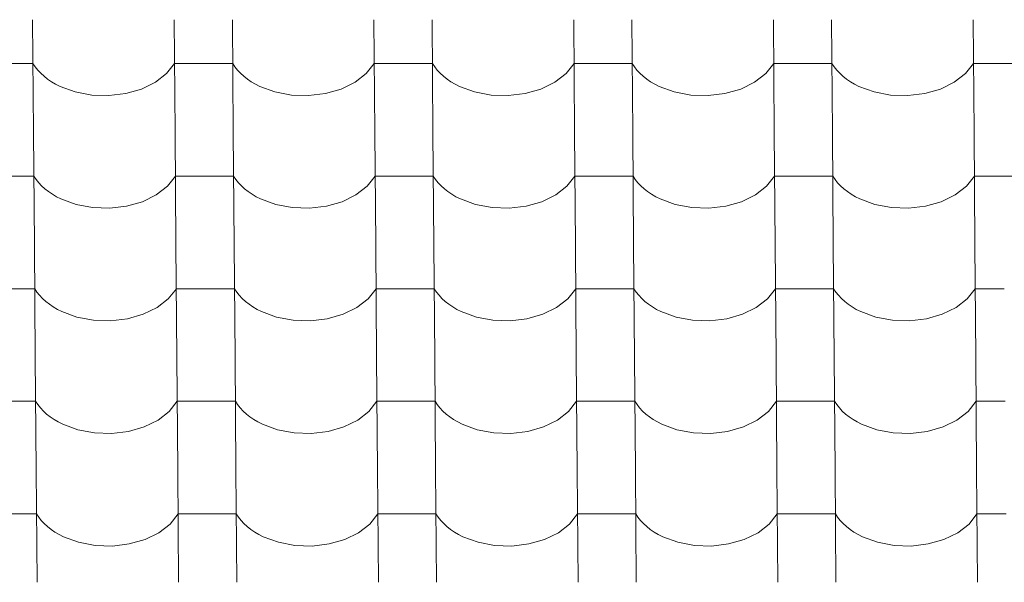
# Model space of a CAD drawing. Header units: millimetres. Extents: x -27785 to 104762, y -947 to 11132.
# Tile 144 of 146: x -3216 to -2402, y 8992 to 9456. Entities that reach past the tile are written whole.
import ezdxf

# ---------------------------------------------------------------- set-up
doc = ezdxf.new("R2010")
doc.units = ezdxf.units.MM
doc.header["$MEASUREMENT"] = 0
doc.layers.add('POHLED JIŽNÍ_1_Bourané_Výplně - Povrchové', color=7, linetype='Continuous')
doc.layers.add('POHLED JIŽNÍ_1_Konstrukce - nosné', color=7, linetype='Continuous')

# ---------------------------------------------------------------- blocks, each defined once
blk = doc.blocks.new('*X2', base_point=(-29303.7, -27473.93))
at = {"layer": 'POHLED JIŽNÍ_1_Bourané_Výplně - Povrchové', "color": 7, "linetype": 'Continuous', "lineweight": 13}
for p, q in [((-3204.92, 9456.34), (-3204.2, 9363.67)), ((-3087.96, 9456.34), (-3087.24, 9363.67)), ((-3039.93, 9456.34), (-3039.21, 9363.67)), ((-2922.97, 9456.34), (-2922.24, 9363.67)), ((-2874.93, 9456.34), (-2874.21, 9363.67)), ((-2757.97, 9456.34), (-2757.25, 9363.67)), ((-2709.94, 9456.34), (-2709.21, 9363.67)), ((-2592.97, 9456.34), (-2592.25, 9363.67)), ((-2544.94, 9456.34), (-2544.22, 9363.67)), ((-2427.98, 9456.34), (-2427.26, 9363.67)), ((-3204.64, 9420.18), (-3228.66, 9420.18)), ((-3204.64, 9420.18), (-3202.8, 9417.39)), ((-3094.28, 9411.8), (-3087.68, 9420.18)), ((-3063.66, 9420.18), (-3087.68, 9420.18)), ((-3039.65, 9420.18), (-3063.66, 9420.18)), ((-3039.65, 9420.18), (-3037.8, 9417.39)), ((-2929.29, 9411.8), (-2922.68, 9420.18)), ((-2898.67, 9420.18), (-2922.68, 9420.18)), ((-2874.65, 9420.18), (-2898.67, 9420.18)), ((-2874.65, 9420.18), (-2872.8, 9417.39)), ((-2764.29, 9411.8), (-2757.69, 9420.18)), ((-2733.67, 9420.18), (-2757.69, 9420.18)), ((-2709.65, 9420.18), (-2733.67, 9420.18)), ((-2709.65, 9420.18), (-2707.81, 9417.39)), ((-2599.3, 9411.8), (-2592.69, 9420.18)), ((-2568.68, 9420.18), (-2592.69, 9420.18)), ((-2544.66, 9420.18), (-2568.68, 9420.18)), ((-2544.66, 9420.18), (-2542.81, 9417.39)), ((-2434.3, 9411.8), (-2427.7, 9420.18)), ((-2403.68, 9420.18), (-2427.7, 9420.18)), ((-2379.66, 9420.18), (-2403.68, 9420.18)), ((-3202.8, 9417.39), (-3200.65, 9414.7)), ((-3200.65, 9414.7), (-3198.23, 9412.11)), ((-3198.23, 9412.11), (-3195.53, 9409.64)), ((-3103.54, 9404.63), (-3094.28, 9411.8)), ((-3037.8, 9417.39), (-3035.66, 9414.7)), ((-3035.66, 9414.7), (-3033.23, 9412.11)), ((-3033.23, 9412.11), (-3030.53, 9409.64)), ((-2938.54, 9404.63), (-2929.29, 9411.8)), ((-2872.8, 9417.39), (-2870.66, 9414.7)), ((-2870.66, 9414.7), (-2868.23, 9412.11)), ((-2868.23, 9412.11), (-2865.53, 9409.64)), ((-2773.54, 9404.63), (-2764.29, 9411.8)), ((-2707.81, 9417.39), (-2705.67, 9414.7)), ((-2705.67, 9414.7), (-2703.24, 9412.11)), ((-2703.24, 9412.11), (-2700.54, 9409.64)), ((-2608.55, 9404.63), (-2599.3, 9411.8)), ((-2542.81, 9417.39), (-2540.67, 9414.7)), ((-2540.67, 9414.7), (-2538.24, 9412.11)), ((-2538.24, 9412.11), (-2535.54, 9409.64)), ((-2443.55, 9404.63), (-2434.3, 9411.8)), ((-3195.53, 9409.64), (-3192.57, 9407.32)), ((-3192.57, 9407.32), (-3189.37, 9405.14)), ((-3189.37, 9405.14), (-3185.94, 9403.12)), ((-3185.94, 9403.12), (-3182.3, 9401.27)), ((-3114.97, 9399.04), (-3103.54, 9404.63)), ((-3030.53, 9409.64), (-3027.57, 9407.32)), ((-3027.57, 9407.32), (-3024.37, 9405.14)), ((-3024.37, 9405.14), (-3020.94, 9403.12)), ((-3020.94, 9403.12), (-3017.31, 9401.27)), ((-2949.97, 9399.04), (-2938.54, 9404.63)), ((-2865.53, 9409.64), (-2862.58, 9407.32)), ((-2862.58, 9407.32), (-2859.37, 9405.14)), ((-2859.37, 9405.14), (-2855.95, 9403.12)), ((-2855.95, 9403.12), (-2852.31, 9401.27)), ((-2784.98, 9399.04), (-2773.54, 9404.63)), ((-2700.54, 9409.64), (-2697.58, 9407.32)), ((-2697.58, 9407.32), (-2694.38, 9405.14)), ((-2694.38, 9405.14), (-2690.95, 9403.12)), ((-2690.95, 9403.12), (-2687.31, 9401.27)), ((-2619.98, 9399.04), (-2608.55, 9404.63)), ((-2535.54, 9409.64), (-2532.58, 9407.32)), ((-2532.58, 9407.32), (-2529.38, 9405.14)), ((-2529.38, 9405.14), (-2525.95, 9403.12)), ((-2525.95, 9403.12), (-2522.32, 9401.27)), ((-2454.99, 9399.04), (-2443.55, 9404.63)), ((-3182.3, 9401.27), (-3169.82, 9396.7)), ((-3169.82, 9396.7), (-3156.14, 9394.11)), ((-3141.96, 9393.64), (-3128, 9395.31)), ((-3128, 9395.31), (-3114.97, 9399.04)), ((-3017.31, 9401.27), (-3004.83, 9396.7)), ((-3004.83, 9396.7), (-2991.15, 9394.11)), ((-2976.97, 9393.64), (-2963, 9395.31)), ((-2963, 9395.31), (-2949.97, 9399.04)), ((-2852.31, 9401.27), (-2839.83, 9396.7)), ((-2839.83, 9396.7), (-2826.15, 9394.11)), ((-2811.97, 9393.64), (-2798.01, 9395.31)), ((-2798.01, 9395.31), (-2784.98, 9399.04)), ((-2687.31, 9401.27), (-2674.84, 9396.7)), ((-2674.84, 9396.7), (-2661.16, 9394.11)), ((-2646.97, 9393.64), (-2633.01, 9395.31)), ((-2633.01, 9395.31), (-2619.98, 9399.04)), ((-2522.32, 9401.27), (-2509.84, 9396.7)), ((-2509.84, 9396.7), (-2496.16, 9394.11)), ((-2481.98, 9393.64), (-2468.02, 9395.31)), ((-2468.02, 9395.31), (-2454.99, 9399.04)), ((-3156.14, 9394.11), (-3141.96, 9393.64)), ((-2991.15, 9394.11), (-2976.97, 9393.64)), ((-2826.15, 9394.11), (-2811.97, 9393.64)), ((-2661.16, 9394.11), (-2646.97, 9393.64)), ((-2496.16, 9394.11), (-2481.98, 9393.64)), ((-3204.2, 9363.33), (-3203.48, 9270.66)), ((-3087.24, 9363.33), (-3086.52, 9270.66)), ((-3039.2, 9363.33), (-3038.48, 9270.66)), ((-2922.24, 9363.33), (-2921.52, 9270.66)), ((-2874.21, 9363.33), (-2873.49, 9270.66)), ((-2757.25, 9363.33), (-2756.52, 9270.66)), ((-2709.21, 9363.33), (-2708.49, 9270.66)), ((-2592.25, 9363.33), (-2591.53, 9270.66)), ((-2544.22, 9363.33), (-2543.49, 9270.66)), ((-2427.25, 9363.33), (-2426.53, 9270.66)), ((-3203.92, 9327.18), (-3227.94, 9327.18)), ((-3203.92, 9327.18), (-3202.07, 9324.38)), ((-3202.07, 9324.38), (-3199.93, 9321.69)), ((-3199.93, 9321.69), (-3197.5, 9319.1)), ((-3093.56, 9318.79), (-3086.96, 9327.18)), ((-3062.94, 9327.18), (-3086.96, 9327.18)), ((-3038.92, 9327.18), (-3062.94, 9327.18)), ((-3038.92, 9327.18), (-3037.08, 9324.38)), ((-3037.08, 9324.38), (-3034.93, 9321.69)), ((-3034.93, 9321.69), (-3032.51, 9319.1)), ((-2928.56, 9318.79), (-2921.96, 9327.18)), ((-2897.94, 9327.18), (-2921.96, 9327.18)), ((-2873.93, 9327.18), (-2897.94, 9327.18)), ((-2873.93, 9327.18), (-2872.08, 9324.38)), ((-2872.08, 9324.38), (-2869.94, 9321.69)), ((-2869.94, 9321.69), (-2867.51, 9319.1)), ((-2763.57, 9318.79), (-2756.96, 9327.18)), ((-2732.95, 9327.18), (-2756.96, 9327.18)), ((-2708.93, 9327.18), (-2732.95, 9327.18)), ((-2708.93, 9327.18), (-2707.08, 9324.38)), ((-2707.08, 9324.38), (-2704.94, 9321.69)), ((-2704.94, 9321.69), (-2702.51, 9319.1)), ((-2598.57, 9318.79), (-2591.97, 9327.18)), ((-2567.95, 9327.18), (-2591.97, 9327.18)), ((-2543.93, 9327.18), (-2567.95, 9327.18)), ((-2543.93, 9327.18), (-2542.09, 9324.38)), ((-2542.09, 9324.38), (-2539.95, 9321.69)), ((-2539.95, 9321.69), (-2537.52, 9319.1)), ((-2433.58, 9318.79), (-2426.97, 9327.18)), ((-2402.96, 9327.18), (-2426.97, 9327.18)), ((-2378.94, 9327.18), (-2402.96, 9327.18)), ((-3197.5, 9319.1), (-3194.8, 9316.64)), ((-3194.8, 9316.64), (-3191.84, 9314.31)), ((-3191.84, 9314.31), (-3188.64, 9312.13)), ((-3102.81, 9311.62), (-3093.56, 9318.79)), ((-3032.51, 9319.1), (-3029.81, 9316.64)), ((-3029.81, 9316.64), (-3026.85, 9314.31)), ((-3026.85, 9314.31), (-3023.65, 9312.13)), ((-2937.82, 9311.62), (-2928.56, 9318.79)), ((-2867.51, 9319.1), (-2864.81, 9316.64)), ((-2864.81, 9316.64), (-2861.85, 9314.31)), ((-2861.85, 9314.31), (-2858.65, 9312.13)), ((-2772.82, 9311.62), (-2763.57, 9318.79)), ((-2702.51, 9319.1), (-2699.81, 9316.64)), ((-2699.81, 9316.64), (-2696.86, 9314.31)), ((-2696.86, 9314.31), (-2693.65, 9312.13)), ((-2607.83, 9311.62), (-2598.57, 9318.79)), ((-2537.52, 9319.1), (-2534.82, 9316.64)), ((-2534.82, 9316.64), (-2531.86, 9314.31)), ((-2531.86, 9314.31), (-2528.66, 9312.13)), ((-2442.83, 9311.62), (-2433.58, 9318.79)), ((-3188.64, 9312.13), (-3185.21, 9310.11)), ((-3185.21, 9310.11), (-3181.58, 9308.26)), ((-3181.58, 9308.26), (-3169.1, 9303.69)), ((-3127.28, 9302.3), (-3114.25, 9306.03)), ((-3114.25, 9306.03), (-3102.81, 9311.62)), ((-3023.65, 9312.13), (-3020.22, 9310.11)), ((-3020.22, 9310.11), (-3016.58, 9308.26)), ((-3016.58, 9308.26), (-3004.1, 9303.69)), ((-2962.28, 9302.3), (-2949.25, 9306.03)), ((-2949.25, 9306.03), (-2937.82, 9311.62)), ((-2858.65, 9312.13), (-2855.22, 9310.11)), ((-2855.22, 9310.11), (-2851.59, 9308.26)), ((-2851.59, 9308.26), (-2839.11, 9303.69)), ((-2797.28, 9302.3), (-2784.25, 9306.03)), ((-2784.25, 9306.03), (-2772.82, 9311.62)), ((-2693.65, 9312.13), (-2690.23, 9310.11)), ((-2690.23, 9310.11), (-2686.59, 9308.26)), ((-2686.59, 9308.26), (-2674.11, 9303.69)), ((-2632.29, 9302.3), (-2619.26, 9306.03)), ((-2619.26, 9306.03), (-2607.83, 9311.62)), ((-2528.66, 9312.13), (-2525.23, 9310.11)), ((-2525.23, 9310.11), (-2521.6, 9308.26)), ((-2521.6, 9308.26), (-2509.12, 9303.69)), ((-2467.29, 9302.3), (-2454.26, 9306.03)), ((-2454.26, 9306.03), (-2442.83, 9311.62)), ((-3169.1, 9303.69), (-3155.42, 9301.1)), ((-3155.42, 9301.1), (-3141.24, 9300.63)), ((-3141.24, 9300.63), (-3127.28, 9302.3)), ((-3004.1, 9303.69), (-2990.42, 9301.1)), ((-2990.42, 9301.1), (-2976.24, 9300.63)), ((-2976.24, 9300.63), (-2962.28, 9302.3)), ((-2839.11, 9303.69), (-2825.43, 9301.1)), ((-2825.43, 9301.1), (-2811.25, 9300.63)), ((-2811.25, 9300.63), (-2797.28, 9302.3)), ((-2674.11, 9303.69), (-2660.43, 9301.1)), ((-2660.43, 9301.1), (-2646.25, 9300.63)), ((-2646.25, 9300.63), (-2632.29, 9302.3)), ((-2509.12, 9303.69), (-2495.44, 9301.1)), ((-2495.44, 9301.1), (-2481.25, 9300.63)), ((-2481.25, 9300.63), (-2467.29, 9302.3)), ((-3203.48, 9270.32), (-3202.76, 9177.65)), ((-3086.51, 9270.32), (-3085.79, 9177.65)), ((-3038.48, 9270.32), (-3037.76, 9177.65)), ((-2921.52, 9270.32), (-2920.8, 9177.65)), ((-2873.48, 9270.32), (-2872.76, 9177.65)), ((-2756.52, 9270.32), (-2755.8, 9177.65)), ((-2708.49, 9270.32), (-2707.77, 9177.65)), ((-2591.53, 9270.32), (-2590.81, 9177.65)), ((-2543.49, 9270.32), (-2542.77, 9177.65)), ((-2426.53, 9270.32), (-2425.81, 9177.65)), ((-3203.19, 9234.17), (-3227.21, 9234.17)), ((-3203.19, 9234.17), (-3201.35, 9231.37)), ((-3092.84, 9225.78), (-3086.23, 9234.17)), ((-3062.22, 9234.17), (-3086.23, 9234.17)), ((-3038.2, 9234.17), (-3062.22, 9234.17)), ((-3038.2, 9234.17), (-3036.35, 9231.37)), ((-2927.84, 9225.78), (-2921.24, 9234.17)), ((-2897.22, 9234.17), (-2921.24, 9234.17)), ((-2873.2, 9234.17), (-2897.22, 9234.17)), ((-2873.2, 9234.17), (-2871.36, 9231.37)), ((-2762.84, 9225.78), (-2756.24, 9234.17)), ((-2732.22, 9234.17), (-2756.24, 9234.17)), ((-2708.21, 9234.17), (-2732.22, 9234.17)), ((-2708.21, 9234.17), (-2706.36, 9231.37)), ((-2597.85, 9225.78), (-2591.25, 9234.17)), ((-2567.23, 9234.17), (-2591.25, 9234.17)), ((-2543.21, 9234.17), (-2567.23, 9234.17)), ((-2543.21, 9234.17), (-2541.37, 9231.37)), ((-2432.85, 9225.78), (-2426.25, 9234.17)), ((-2402.23, 9234.17), (-2426.25, 9234.17)), ((-3201.35, 9231.37), (-3199.21, 9228.68)), ((-3199.21, 9228.68), (-3196.78, 9226.09)), ((-3196.78, 9226.09), (-3194.08, 9223.63)), ((-3102.09, 9218.61), (-3092.84, 9225.78)), ((-3036.35, 9231.37), (-3034.21, 9228.68)), ((-3034.21, 9228.68), (-3031.78, 9226.09)), ((-3031.78, 9226.09), (-3029.08, 9223.63)), ((-2937.09, 9218.61), (-2927.84, 9225.78)), ((-2871.36, 9231.37), (-2869.21, 9228.68)), ((-2869.21, 9228.68), (-2866.79, 9226.09)), ((-2866.79, 9226.09), (-2864.09, 9223.63)), ((-2772.1, 9218.61), (-2762.84, 9225.78)), ((-2706.36, 9231.37), (-2704.22, 9228.68)), ((-2704.22, 9228.68), (-2701.79, 9226.09)), ((-2701.79, 9226.09), (-2699.09, 9223.63)), ((-2607.1, 9218.61), (-2597.85, 9225.78)), ((-2541.37, 9231.37), (-2539.22, 9228.68)), ((-2539.22, 9228.68), (-2536.8, 9226.09)), ((-2536.8, 9226.09), (-2534.1, 9223.63)), ((-2442.11, 9218.61), (-2432.85, 9225.78)), ((-3194.08, 9223.63), (-3191.12, 9221.3)), ((-3191.12, 9221.3), (-3187.92, 9219.12)), ((-3187.92, 9219.12), (-3184.49, 9217.1)), ((-3184.49, 9217.1), (-3180.86, 9215.25)), ((-3113.52, 9213.02), (-3102.09, 9218.61)), ((-3029.08, 9223.63), (-3026.12, 9221.3)), ((-3026.12, 9221.3), (-3022.92, 9219.12)), ((-3022.92, 9219.12), (-3019.5, 9217.1)), ((-3019.5, 9217.1), (-3015.86, 9215.25)), ((-2948.53, 9213.02), (-2937.09, 9218.61)), ((-2864.09, 9223.63), (-2861.13, 9221.3)), ((-2861.13, 9221.3), (-2857.93, 9219.12)), ((-2857.93, 9219.12), (-2854.5, 9217.1)), ((-2854.5, 9217.1), (-2850.86, 9215.25)), ((-2783.53, 9213.02), (-2772.1, 9218.61)), ((-2699.09, 9223.63), (-2696.13, 9221.3)), ((-2696.13, 9221.3), (-2692.93, 9219.12)), ((-2692.93, 9219.12), (-2689.5, 9217.1)), ((-2689.5, 9217.1), (-2685.87, 9215.25)), ((-2618.54, 9213.02), (-2607.1, 9218.61)), ((-2534.1, 9223.63), (-2531.14, 9221.3)), ((-2531.14, 9221.3), (-2527.93, 9219.12)), ((-2527.93, 9219.12), (-2524.51, 9217.1)), ((-2524.51, 9217.1), (-2520.87, 9215.25)), ((-2453.54, 9213.02), (-2442.11, 9218.61)), ((-3180.86, 9215.25), (-3168.38, 9210.68)), ((-3168.38, 9210.68), (-3154.7, 9208.09)), ((-3154.7, 9208.09), (-3140.51, 9207.62)), ((-3140.51, 9207.62), (-3126.55, 9209.29)), ((-3126.55, 9209.29), (-3113.52, 9213.02)), ((-3015.86, 9215.25), (-3003.38, 9210.68)), ((-3003.38, 9210.68), (-2989.7, 9208.09)), ((-2989.7, 9208.09), (-2975.52, 9207.62)), ((-2975.52, 9207.62), (-2961.56, 9209.29)), ((-2961.56, 9209.29), (-2948.53, 9213.02)), ((-2850.86, 9215.25), (-2838.38, 9210.68)), ((-2838.38, 9210.68), (-2824.71, 9208.09)), ((-2824.71, 9208.09), (-2810.52, 9207.62)), ((-2810.52, 9207.62), (-2796.56, 9209.29)), ((-2796.56, 9209.29), (-2783.53, 9213.02)), ((-2685.87, 9215.25), (-2673.39, 9210.68)), ((-2673.39, 9210.68), (-2659.71, 9208.09)), ((-2659.71, 9208.09), (-2645.53, 9207.62)), ((-2645.53, 9207.62), (-2631.56, 9209.29)), ((-2631.56, 9209.29), (-2618.54, 9213.02)), ((-2520.87, 9215.25), (-2508.39, 9210.68)), ((-2508.39, 9210.68), (-2494.71, 9208.09)), ((-2494.71, 9208.09), (-2480.53, 9207.62)), ((-2480.53, 9207.62), (-2466.57, 9209.29)), ((-2466.57, 9209.29), (-2453.54, 9213.02)), ((-3202.75, 9177.31), (-3202.03, 9084.64)), ((-3085.79, 9177.31), (-3085.07, 9084.64)), ((-3037.76, 9177.31), (-3037.04, 9084.64)), ((-2920.79, 9177.31), (-2920.07, 9084.64)), ((-2872.76, 9177.31), (-2872.04, 9084.64)), ((-2755.8, 9177.31), (-2755.08, 9084.64)), ((-2707.76, 9177.31), (-2707.04, 9084.64)), ((-2590.8, 9177.31), (-2590.08, 9084.64)), ((-2542.77, 9177.31), (-2542.05, 9084.64)), ((-2425.81, 9177.31), (-2425.09, 9084.64)), ((-3202.47, 9141.16), (-3226.49, 9141.16)), ((-3202.47, 9141.16), (-3200.63, 9138.36)), ((-3200.63, 9138.36), (-3198.48, 9135.67)), ((-3198.48, 9135.67), (-3196.06, 9133.08)), ((-3092.11, 9132.77), (-3085.51, 9141.16)), ((-3061.49, 9141.16), (-3085.51, 9141.16)), ((-3037.48, 9141.16), (-3061.49, 9141.16)), ((-3037.48, 9141.16), (-3035.63, 9138.36)), ((-3035.63, 9138.36), (-3033.49, 9135.67)), ((-3033.49, 9135.67), (-3031.06, 9133.08)), ((-2927.12, 9132.77), (-2920.51, 9141.16)), ((-2896.5, 9141.16), (-2920.51, 9141.16)), ((-2872.48, 9141.16), (-2896.5, 9141.16)), ((-2872.48, 9141.16), (-2870.63, 9138.36)), ((-2870.63, 9138.36), (-2868.49, 9135.67)), ((-2868.49, 9135.67), (-2866.06, 9133.08)), ((-2762.12, 9132.77), (-2755.52, 9141.16)), ((-2731.5, 9141.16), (-2755.52, 9141.16)), ((-2707.48, 9141.16), (-2731.5, 9141.16)), ((-2707.48, 9141.16), (-2705.64, 9138.36)), ((-2705.64, 9138.36), (-2703.5, 9135.67)), ((-2703.5, 9135.67), (-2701.07, 9133.08)), ((-2597.12, 9132.77), (-2590.52, 9141.16)), ((-2566.5, 9141.16), (-2590.52, 9141.16)), ((-2542.49, 9141.16), (-2566.5, 9141.16)), ((-2542.49, 9141.16), (-2540.64, 9138.36)), ((-2540.64, 9138.36), (-2538.5, 9135.67)), ((-2538.5, 9135.67), (-2536.07, 9133.08)), ((-2432.13, 9132.77), (-2425.53, 9141.16)), ((-2401.51, 9141.16), (-2425.53, 9141.16)), ((-3196.06, 9133.08), (-3193.36, 9130.62)), ((-3193.36, 9130.62), (-3190.4, 9128.29)), ((-3190.4, 9128.29), (-3187.2, 9126.11)), ((-3101.37, 9125.6), (-3092.11, 9132.77)), ((-3031.06, 9133.08), (-3028.36, 9130.62)), ((-3028.36, 9130.62), (-3025.4, 9128.29)), ((-3025.4, 9128.29), (-3022.2, 9126.11)), ((-2936.37, 9125.6), (-2927.12, 9132.77)), ((-2866.06, 9133.08), (-2863.36, 9130.62)), ((-2863.36, 9130.62), (-2860.4, 9128.29)), ((-2860.4, 9128.29), (-2857.2, 9126.11)), ((-2771.37, 9125.6), (-2762.12, 9132.77)), ((-2701.07, 9133.08), (-2698.37, 9130.62)), ((-2698.37, 9130.62), (-2695.41, 9128.29)), ((-2695.41, 9128.29), (-2692.21, 9126.11)), ((-2606.38, 9125.6), (-2597.12, 9132.77)), ((-2536.07, 9133.08), (-2533.37, 9130.62)), ((-2533.37, 9130.62), (-2530.41, 9128.29)), ((-2530.41, 9128.29), (-2527.21, 9126.11)), ((-2441.38, 9125.6), (-2432.13, 9132.77)), ((-3187.2, 9126.11), (-3183.77, 9124.09)), ((-3183.77, 9124.09), (-3180.13, 9122.24)), ((-3180.13, 9122.24), (-3167.65, 9117.67)), ((-3125.83, 9116.28), (-3112.8, 9120.01)), ((-3112.8, 9120.01), (-3101.37, 9125.6)), ((-3022.2, 9126.11), (-3018.77, 9124.09)), ((-3018.77, 9124.09), (-3015.14, 9122.24)), ((-3015.14, 9122.24), (-3002.66, 9117.67)), ((-2960.83, 9116.28), (-2947.8, 9120.01)), ((-2947.8, 9120.01), (-2936.37, 9125.6)), ((-2857.2, 9126.11), (-2853.78, 9124.09)), ((-2853.78, 9124.09), (-2850.14, 9122.24)), ((-2850.14, 9122.24), (-2837.66, 9117.67)), ((-2795.84, 9116.28), (-2782.81, 9120.01)), ((-2782.81, 9120.01), (-2771.37, 9125.6)), ((-2692.21, 9126.11), (-2688.78, 9124.09)), ((-2688.78, 9124.09), (-2685.14, 9122.24)), ((-2685.14, 9122.24), (-2672.66, 9117.67)), ((-2630.84, 9116.28), (-2617.81, 9120.01)), ((-2617.81, 9120.01), (-2606.38, 9125.6)), ((-2527.21, 9126.11), (-2523.78, 9124.09)), ((-2523.78, 9124.09), (-2520.15, 9122.24)), ((-2520.15, 9122.24), (-2507.67, 9117.67)), ((-2465.85, 9116.28), (-2452.82, 9120.01)), ((-2452.82, 9120.01), (-2441.38, 9125.6)), ((-3167.65, 9117.67), (-3153.97, 9115.08)), ((-3153.97, 9115.08), (-3139.79, 9114.61)), ((-3139.79, 9114.61), (-3125.83, 9116.28)), ((-3002.66, 9117.67), (-2988.98, 9115.08)), ((-2988.98, 9115.08), (-2974.8, 9114.61)), ((-2974.8, 9114.61), (-2960.83, 9116.28)), ((-2837.66, 9117.67), (-2823.98, 9115.08)), ((-2823.98, 9115.08), (-2809.8, 9114.61)), ((-2809.8, 9114.61), (-2795.84, 9116.28)), ((-2672.66, 9117.67), (-2658.99, 9115.08)), ((-2658.99, 9115.08), (-2644.8, 9114.61)), ((-2644.8, 9114.61), (-2630.84, 9116.28)), ((-2507.67, 9117.67), (-2493.99, 9115.08)), ((-2493.99, 9115.08), (-2479.81, 9114.61)), ((-2479.81, 9114.61), (-2465.85, 9116.28)), ((-3202.03, 9084.3), (-3201.31, 8991.63)), ((-3085.07, 9084.3), (-3084.35, 8991.63)), ((-3037.03, 9084.3), (-3036.31, 8991.63)), ((-2920.07, 9084.3), (-2919.35, 8991.63)), ((-2872.04, 9084.3), (-2871.32, 8991.63)), ((-2755.08, 9084.3), (-2754.35, 8991.63)), ((-2707.04, 9084.3), (-2706.32, 8991.63)), ((-2590.08, 9084.3), (-2589.36, 8991.63)), ((-2542.04, 9084.3), (-2541.32, 8991.63)), ((-2425.08, 9084.3), (-2424.36, 8991.63)), ((-3201.75, 9048.15), (-3225.76, 9048.15)), ((-3201.75, 9048.15), (-3199.9, 9045.36)), ((-3199.9, 9045.36), (-3197.76, 9042.66)), ((-3091.39, 9039.76), (-3084.79, 9048.15)), ((-3060.77, 9048.15), (-3084.79, 9048.15)), ((-3036.75, 9048.15), (-3060.77, 9048.15)), ((-3036.75, 9048.15), (-3034.91, 9045.36)), ((-3034.91, 9045.36), (-3032.76, 9042.66)), ((-2926.39, 9039.76), (-2919.79, 9048.15)), ((-2895.77, 9048.15), (-2919.79, 9048.15)), ((-2871.76, 9048.15), (-2895.77, 9048.15)), ((-2871.76, 9048.15), (-2869.91, 9045.36)), ((-2869.91, 9045.36), (-2867.77, 9042.66)), ((-2761.4, 9039.76), (-2754.79, 9048.15)), ((-2730.78, 9048.15), (-2754.79, 9048.15)), ((-2706.76, 9048.15), (-2730.78, 9048.15)), ((-2706.76, 9048.15), (-2704.91, 9045.36)), ((-2704.91, 9045.36), (-2702.77, 9042.66)), ((-2596.4, 9039.76), (-2589.8, 9048.15)), ((-2565.78, 9048.15), (-2589.8, 9048.15)), ((-2541.76, 9048.15), (-2565.78, 9048.15)), ((-2541.76, 9048.15), (-2539.92, 9045.36)), ((-2539.92, 9045.36), (-2537.78, 9042.66)), ((-2431.4, 9039.76), (-2424.8, 9048.15)), ((-2400.78, 9048.15), (-2424.8, 9048.15)), ((-3197.76, 9042.66), (-3195.33, 9040.07)), ((-3195.33, 9040.07), (-3192.63, 9037.61)), ((-3192.63, 9037.61), (-3189.67, 9035.28)), ((-3100.64, 9032.59), (-3091.39, 9039.76)), ((-3032.76, 9042.66), (-3030.34, 9040.07)), ((-3030.34, 9040.07), (-3027.64, 9037.61)), ((-3027.64, 9037.61), (-3024.68, 9035.28)), ((-2935.65, 9032.59), (-2926.39, 9039.76)), ((-2867.77, 9042.66), (-2865.34, 9040.07)), ((-2865.34, 9040.07), (-2862.64, 9037.61)), ((-2862.64, 9037.61), (-2859.68, 9035.28)), ((-2770.65, 9032.59), (-2761.4, 9039.76)), ((-2702.77, 9042.66), (-2700.34, 9040.07)), ((-2700.34, 9040.07), (-2697.64, 9037.61)), ((-2697.64, 9037.61), (-2694.69, 9035.28)), ((-2605.65, 9032.59), (-2596.4, 9039.76)), ((-2537.78, 9042.66), (-2535.35, 9040.07)), ((-2535.35, 9040.07), (-2532.65, 9037.61)), ((-2532.65, 9037.61), (-2529.69, 9035.28)), ((-2440.66, 9032.59), (-2431.4, 9039.76)), ((-3189.67, 9035.28), (-3186.47, 9033.1)), ((-3186.47, 9033.1), (-3183.04, 9031.08)), ((-3183.04, 9031.08), (-3179.41, 9029.24)), ((-3179.41, 9029.24), (-3166.93, 9024.66)), ((-3112.08, 9027), (-3100.64, 9032.59)), ((-3024.68, 9035.28), (-3021.48, 9033.1)), ((-3021.48, 9033.1), (-3018.05, 9031.08)), ((-3018.05, 9031.08), (-3014.41, 9029.24)), ((-3014.41, 9029.24), (-3001.93, 9024.66)), ((-2947.08, 9027), (-2935.65, 9032.59)), ((-2859.68, 9035.28), (-2856.48, 9033.1)), ((-2856.48, 9033.1), (-2853.05, 9031.08)), ((-2853.05, 9031.08), (-2849.42, 9029.24)), ((-2849.42, 9029.24), (-2836.94, 9024.66)), ((-2782.08, 9027), (-2770.65, 9032.59)), ((-2694.69, 9035.28), (-2691.48, 9033.1)), ((-2691.48, 9033.1), (-2688.06, 9031.08)), ((-2688.06, 9031.08), (-2684.42, 9029.24)), ((-2684.42, 9029.24), (-2671.94, 9024.66)), ((-2617.09, 9027), (-2605.65, 9032.59)), ((-2529.69, 9035.28), (-2526.49, 9033.1)), ((-2526.49, 9033.1), (-2523.06, 9031.08)), ((-2523.06, 9031.08), (-2519.42, 9029.24)), ((-2519.42, 9029.24), (-2506.95, 9024.66)), ((-2452.09, 9027), (-2440.66, 9032.59)), ((-3166.93, 9024.66), (-3153.25, 9022.08)), ((-3153.25, 9022.08), (-3139.07, 9021.6)), ((-3139.07, 9021.6), (-3125.11, 9023.27)), ((-3125.11, 9023.27), (-3112.08, 9027)), ((-3001.93, 9024.66), (-2988.25, 9022.08)), ((-2988.25, 9022.08), (-2974.07, 9021.6)), ((-2974.07, 9021.6), (-2960.11, 9023.27)), ((-2960.11, 9023.27), (-2947.08, 9027)), ((-2836.94, 9024.66), (-2823.26, 9022.08)), ((-2823.26, 9022.08), (-2809.08, 9021.6)), ((-2809.08, 9021.6), (-2795.11, 9023.27)), ((-2795.11, 9023.27), (-2782.08, 9027)), ((-2671.94, 9024.66), (-2658.26, 9022.08)), ((-2658.26, 9022.08), (-2644.08, 9021.6)), ((-2644.08, 9021.6), (-2630.12, 9023.27)), ((-2630.12, 9023.27), (-2617.09, 9027)), ((-2506.95, 9024.66), (-2493.27, 9022.08)), ((-2493.27, 9022.08), (-2479.08, 9021.6)), ((-2479.08, 9021.6), (-2465.12, 9023.27)), ((-2465.12, 9023.27), (-2452.09, 9027))]:
    blk.add_line(p, q, dxfattribs=at)

msp = doc.modelspace()

# ---------------------------------------------------------------- block references
at = {"layer": 'POHLED JIŽNÍ_1_Konstrukce - nosné', "color": 9, "linetype": 'Continuous', "lineweight": 13}
msp.add_blockref('*X2', (-29303.7, -27473.93), dxfattribs=at)

doc.saveas('drawing.dxf')
